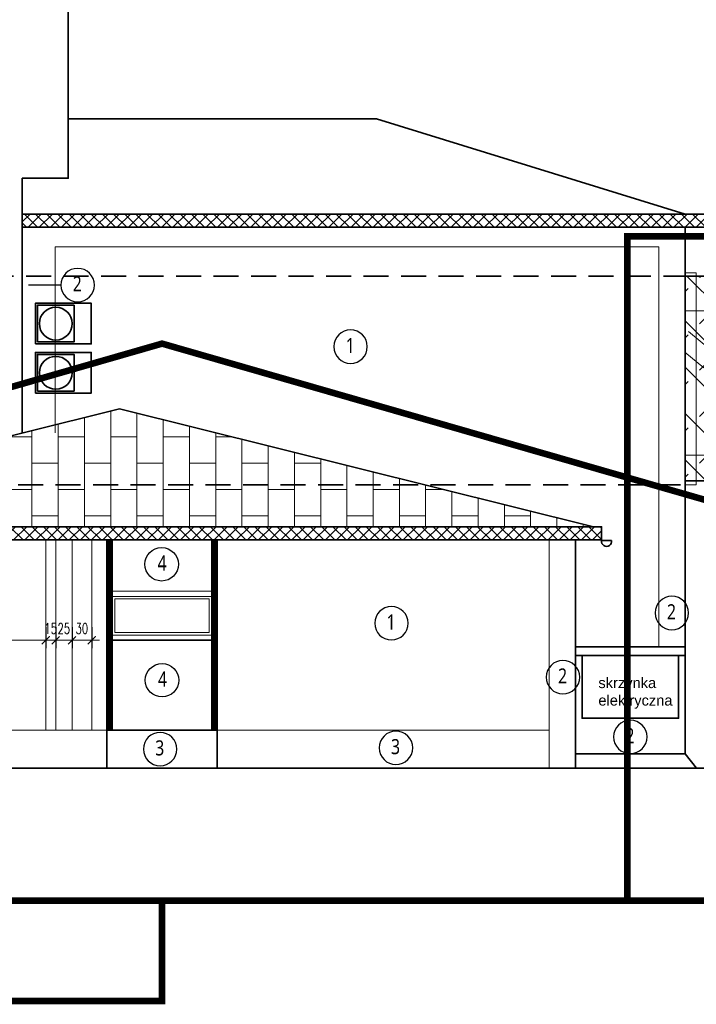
# Model space of a CAD drawing. Header units: inches. Extents: x 0 to 111471, y -105323 to 11070.
# Tile 243 of 256: x 43284 to 44315, y -20947 to -19446. Entities that reach past the tile are written whole.
import ezdxf
from ezdxf.enums import TextEntityAlignment as Align

# ---------------------------------------------------------------- set-up
doc = ezdxf.new("R2010")
doc.units = ezdxf.units.IN
doc.header["$MEASUREMENT"] = 0
doc.linetypes.add('DASHED', pattern=[19.05, 12.7, -6.35])
for name, color, linetype, lineweight in [('888 drzwi i okna', 4, 'Continuous', 0), ('888 elektryka elew', 140, 'Continuous', 0), ('888 elementy do usunięcia', 6, 'Continuous', 35), ('888 elementy isntniejące na elewacjach', 31, 'Continuous', 35), ('888 nowa attyka grafitowa', 24, 'Continuous', 35), ('888 projektowane elementy', 6, 'Continuous', 13), ('888 sciany istniejące', 2, 'Continuous', 35), ('888 wymiary', 1, 'Continuous', 0), ('Wymiary', 85, 'Continuous', 18)]:
    doc.layers.add(name, color=color, linetype=linetype, lineweight=lineweight)
doc.layers.add('888 opisy kolorow', color=11, linetype='Continuous')
doc.styles.get("Standard").update_dxf_attribs({"font": 'arial.ttf'})
doc.styles.add('TS 100_ILIARD OSIE', font='trebuc.ttf', dxfattribs={"width": 0.8, "height": 23})
doc.styles.add('TS 100_wymiary', font='romans.shx', dxfattribs={"width": 0.7, "height": 16})
doc.dimstyles.new('Dim Style 100', dxfattribs={"dimtxt": 16, "dimasz": 12, "dimexe": 12, "dimexo": 2, "dimgap": 10, "dimtad": 1, "dimdec": 0, "dimzin": 9, "dimtxsty": 'TS 100_wymiary', "dimblk": 'ARCHTICK', "dimcen": 2.5, "dimdle": 12, "dimclrd": 256, "dimclrt": 2, "dimadec": 0, "dimazin": 2, "dimtfac": 1, "dimtdec": 0, "dimtix": 1, "dimtmove": 2, "dimatfit": 3, "dimfxl": 0, "dimlwd": -1, "dimarcsym": 0})

# ---------------------------------------------------------------- blocks, each defined once
blk = doc.blocks.new('G$CC1101973')
at = {"layer": '888 drzwi i okna'}
for points in [[(-168, 75), (0, 75)], [(-168, 0), (0, 0)]]:
    blk.add_lwpolyline(points, dxfattribs=at)
for points in [[(-168, 75), (0, 75), (0, 0), (-168, 0)], [(-160, 67), (-8, 67), (-8, 8), (-160, 8)], [(-156, 63), (-12, 63), (-12, 12), (-156, 12)]]:
    blk.add_lwpolyline(points, close=True, dxfattribs=at)
blk = doc.blocks.new('oznaczenie osi')
at = {"linetype": 'ByBlock'}
blk.add_circle((0, 0), 17, dxfattribs=at)
at = {"oblique": 5, "width": 0.85}
blk.add_attdef('NR', text='', height=15, dxfattribs=at).set_placement((0, -7), align=Align.CENTER)
blk = doc.blocks.new('_ArchTick')
at = {"layer": 'Wymiary', "color": 0, "const_width": 0.15}
blk.add_lwpolyline([(-0.5, -0.5), (0.5, 0.5)], dxfattribs=at)
blk = doc.blocks.new('*D1210')
at = {"layer": '888 wymiary', "color": 0, "lineweight": -2, "ltscale": 0.01}
for p, q in [((43323.4, -20371.8), (43323.4, -20403.8)), ((43338.4, -20371.8), (43338.4, -20403.8))]:
    blk.add_line(p, q, dxfattribs=at)
at = {"layer": '888 wymiary', "ltscale": 0.01}
for p, q in [((43311.4, -20391.8), (43350.4, -20391.8)), ((43323.4, -20391.8), (43311.4, -20391.8)), ((43338.4, -20391.8), (43350.4, -20391.8))]:
    blk.add_line(p, q, dxfattribs=at)
at = {"layer": 'Defpoints', "color": 0}
for p in [(43323.4, -20347.9), (43338.4, -20347.9), (43338.4, -20391.8)]:
    blk.add_point(p, dxfattribs=at)
at = {"layer": '888 wymiary', "linetype": 'ByBlock', "xscale": 12, "yscale": 12, "zscale": 12}
blk.add_blockref('_ArchTick', (43323.4, -20391.8), dxfattribs=at)
at = {"layer": '888 wymiary', "linetype": 'ByBlock', "xscale": 12, "yscale": 12, "zscale": 12, "rotation": 180}
blk.add_blockref('_ArchTick', (43338.4, -20391.8), dxfattribs=at)
at = {"layer": '888 wymiary', "color": 2, "ltscale": 0.01, "insert": (43330.9, -20373.8), "char_height": 16, "attachment_point": 5, "style": 'TS 100_wymiary'}
blk.add_mtext('15', dxfattribs=at)
blk = doc.blocks.new('*D1211')
at = {"layer": '888 wymiary', "color": 0, "lineweight": -2, "ltscale": 0.01}
for p, q in [((43338.4, -20371.8), (43338.4, -20403.8)), ((43363.4, -20371.8), (43363.4, -20403.8))]:
    blk.add_line(p, q, dxfattribs=at)
at = {"layer": '888 wymiary', "ltscale": 0.01}
for p, q in [((43326.4, -20391.8), (43375.4, -20391.8)), ((43338.4, -20391.8), (43326.4, -20391.8)), ((43363.4, -20391.8), (43375.4, -20391.8))]:
    blk.add_line(p, q, dxfattribs=at)
at = {"layer": 'Defpoints', "color": 0}
for p in [(43338.4, -20347.9), (43363.4, -20341.9), (43363.4, -20391.8)]:
    blk.add_point(p, dxfattribs=at)
at = {"layer": '888 wymiary', "linetype": 'ByBlock', "xscale": 12, "yscale": 12, "zscale": 12}
blk.add_blockref('_ArchTick', (43338.4, -20391.8), dxfattribs=at)
at = {"layer": '888 wymiary', "linetype": 'ByBlock', "xscale": 12, "yscale": 12, "zscale": 12, "rotation": 180}
blk.add_blockref('_ArchTick', (43363.4, -20391.8), dxfattribs=at)
at = {"layer": '888 wymiary', "color": 2, "ltscale": 0.01, "insert": (43350.9, -20373.8), "char_height": 16, "attachment_point": 5, "style": 'TS 100_wymiary'}
blk.add_mtext('25', dxfattribs=at)
blk = doc.blocks.new('*D1212')
at = {"layer": '888 wymiary', "color": 0, "lineweight": -2, "ltscale": 0.01}
for p, q in [((43363.4, -20371.8), (43363.4, -20403.8)), ((43393.4, -20371.8), (43393.4, -20403.8))]:
    blk.add_line(p, q, dxfattribs=at)
at = {"layer": '888 wymiary', "ltscale": 0.01}
for p, q in [((43351.4, -20391.8), (43405.4, -20391.8)), ((43363.4, -20391.8), (43351.4, -20391.8)), ((43393.4, -20391.8), (43405.4, -20391.8))]:
    blk.add_line(p, q, dxfattribs=at)
at = {"layer": 'Defpoints', "color": 0}
for p in [(43363.4, -20341.9), (43393.4, -20336.5), (43393.4, -20391.8)]:
    blk.add_point(p, dxfattribs=at)
at = {"layer": '888 wymiary', "linetype": 'ByBlock', "xscale": 12, "yscale": 12, "zscale": 12}
blk.add_blockref('_ArchTick', (43363.4, -20391.8), dxfattribs=at)
at = {"layer": '888 wymiary', "linetype": 'ByBlock', "xscale": 12, "yscale": 12, "zscale": 12, "rotation": 180}
blk.add_blockref('_ArchTick', (43393.4, -20391.8), dxfattribs=at)
at = {"layer": '888 wymiary', "color": 2, "ltscale": 0.01, "insert": (43378.4, -20373.8), "char_height": 16, "attachment_point": 5, "style": 'TS 100_wymiary'}
blk.add_mtext('30', dxfattribs=at)
blk = doc.blocks.new('*D1213')
at = {"layer": '888 wymiary', "color": 0, "lineweight": -2, "ltscale": 0.01}
for p, q in [((43090.5, -20371.8), (43090.5, -20403.8)), ((43323.4, -20371.8), (43323.4, -20403.8))]:
    blk.add_line(p, q, dxfattribs=at)
at = {"layer": '888 wymiary', "ltscale": 0.01}
blk.add_line((43078.5, -20391.8), (43335.4, -20391.8), dxfattribs=at)
at = {"layer": 'Defpoints', "color": 0}
for p in [(43090.5, -20336.5), (43323.4, -20349), (43323.4, -20391.8)]:
    blk.add_point(p, dxfattribs=at)
at = {"layer": '888 wymiary', "linetype": 'ByBlock', "xscale": 12, "yscale": 12, "zscale": 12, "rotation": 180}
blk.add_blockref('_ArchTick', (43090.5, -20391.8), dxfattribs=at)
at = {"layer": '888 wymiary', "linetype": 'ByBlock', "xscale": 12, "yscale": 12, "zscale": 12}
blk.add_blockref('_ArchTick', (43323.4, -20391.8), dxfattribs=at)
at = {"layer": '888 wymiary', "color": 2, "ltscale": 0.01, "insert": (43207, -20373.8), "char_height": 16, "attachment_point": 5, "style": 'TS 100_wymiary'}
blk.add_mtext('233', dxfattribs=at)
blk = doc.blocks.new('G$C2D3AD5C8')
at = {"layer": '888 elementy isntniejące na elewacjach'}
for points in [[(0, -62), (85, -62), (85, 0), (0, 0)], [(3, -59), (59, -59), (59, -3), (3, -3)]]:
    blk.add_lwpolyline(points, close=True, dxfattribs=at)
at = {"layer": '888 elementy isntniejące na elewacjach', "ltscale": 0.01}
blk.add_lwpolyline([(0, -5), (0, -57)], dxfattribs=at)
blk.add_circle((31, -31), 25, dxfattribs=at)

msp = doc.modelspace()

# ---------------------------------------------------------------- hatches: boundary and pattern name
at = {"layer": '888 elementy do usunięcia'}
h = msp.add_hatch(dxfattribs=at)
h.set_pattern_fill('SCREEN', color=256, scale=100, angle=135)
h.set_pattern_definition([(225, (52434.18, 3761.54), (-5e-14, -141.42136), [76, -24]), (45, (52380.44, 3778.51), (7e-14, 141.42136), [38, -62]), (45, (52336.6, 3734.67), (7e-14, 141.42136), [38, -62]), (315, (52415.8, 3726.18), (141.42136, -6e-14), [38, -62]), (315, (52371.96, 3770.02), (141.42136, -6e-14), [38, -62]), (135, (52398.83, 3672.44), (-141.42136, 9e-14), [76, -24])])
h.paths.add_polyline_path([(44297.922, -19836.815), (45119.504, -19836.815), (45119.504, -20148.815), (44297.922, -20148.815)])
at = {"layer": '888 nowa attyka grafitowa', "linetype": 'DASHED'}
h = msp.add_hatch(dxfattribs=at)
h.set_pattern_fill('CTYSQST', color=256, angle=45)
h.set_pattern_definition([(45, (42667.281, -27518.985), (-8.485281, 8.485281), []), (135, (42667.281, -27518.985), (-8.485281, -8.485281), [])])
h.paths.add_polyline_path([(43287.535, -19742.179), (43287.535, -19762.179), (44332.922, -19762.179), (44332.922, -19742.179)])
h = msp.add_hatch(dxfattribs=at)
h.set_pattern_fill('CTYSQST', color=256, angle=45)
h.set_pattern_definition([(45, (42560.281, -27995.62), (-8.485281, 8.485281), []), (135, (42560.281, -27995.62), (-8.485281, -8.485281), [])])
h.paths.add_polyline_path([(42700.535, -20218.815), (42700.535, -20238.815), (44170.535, -20238.815), (44170.535, -20218.815)])
at = {"layer": '888 projektowane elementy', "ltscale": 0.01}
h = msp.add_hatch(dxfattribs=at)
h.set_pattern_fill('AR-B816', color=256, scale=5, angle=90)
h.set_pattern_definition([(90, (41782.28, -26801.9), (-40, 2e-15), []), (180, (41782.28, -26801.9), (-40, -40), [40, -40])])
h.paths.add_polyline_path([(42713.035, -20218.815), (43435.535, -20038.815), (44158.035, -20218.815)])

# ---------------------------------------------------------------- linework, layer by layer
at = {"layer": '888 elektryka elew', "color": 3, "ltscale": 2, "const_width": 10}
msp.add_lwpolyline([(44209.646, -19776.289), (45180.467, -19776.289), (45180.467, -20788.77), (44209.646, -20788.77)], close=True, dxfattribs=at)
at = {"layer": '888 elektryka elew', "color": 1, "ltscale": 2, "const_width": 10}
msp.add_lwpolyline([(42654.861, -20183.027), (43500.535, -19939.623), (44346.209, -20183.027), (44346.209, -20788.77), (42654.861, -20788.77)], close=True, dxfattribs=at)
at = {"layer": '888 elektryka elew', "linetype": 'DASHED', "ltscale": 2, "const_width": 10}
for points in [[(43420.976, -20238.815), (43420.976, -20529.921)], [(43580.094, -20238.815), (43580.094, -20529.921)]]:
    msp.add_lwpolyline(points, dxfattribs=at)
at = {"layer": '888 elektryka elew', "color": 1, "ltscale": 2, "const_width": 10}
msp.add_lwpolyline([(39752.146, -20788.77), (39752.146, -20941.596), (43500.535, -20941.596), (43500.535, -20788.77)], dxfattribs=at)
at = {"layer": '888 elementy isntniejące na elewacjach', "ltscale": 0.01}
msp.add_lwpolyline([(44130.535, -20415.094), (44297.922, -20415.094)], dxfattribs=at)
msp.add_lwpolyline([(44140.649, -20415.094), (44287.809, -20415.094), (44287.809, -20510.564), (44140.649, -20510.564)], close=True, dxfattribs=at)
at = {"layer": '888 nowa attyka grafitowa'}
msp.add_lwpolyline([(43287.535, -19762.179), (44297.922, -19762.179)], dxfattribs=at)
at = {"layer": '888 opisy kolorow', "ltscale": 0.01}
msp.add_lwpolyline([(43346.396, -19850.418), (43297.123, -19850.418)], dxfattribs=at)
msp.add_lwpolyline([(43346.396, -19850.418), (43297.123, -19850.418)], dxfattribs=at)
at = {"layer": '888 projektowane elementy'}
for points in [[(43887.535, -19762.179), (44257.922, -19762.179)], [(44257.922, -19792.179), (44257.922, -20401.527)], [(44297.922, -20154.815), (44314.402, -20154.815), (44314.402, -19831.815), (44297.922, -19831.815)], [(44297.922, -20154.815), (44314.402, -20154.815), (44314.402, -19831.815), (44297.922, -19831.815)], [(44297.922, -20154.815), (44314.402, -20154.815), (44314.402, -19831.815), (44297.922, -19831.815)], [(44297.922, -20154.815), (44314.402, -20154.815), (44314.402, -19831.815), (44297.922, -19831.815)], [(45119.504, -19889.815), (44297.922, -19889.815)], [(44297.922, -20109.815), (45119.504, -20109.815)], [(43323.429, -20238.815), (43323.429, -20528.815), (43338.429, -20528.815), (43338.429, -20238.815)], [(43363.429, -20238.815), (43363.429, -20528.815), (43393.429, -20528.815), (43393.429, -20238.815)], [(44090.535, -20586.815), (44090.535, -20248.815), (44090.535, -20238.815)]]:
    msp.add_lwpolyline(points, dxfattribs=at)
msp.add_lwpolyline([(44257.922, -19762.179), (44257.922, -19762.179)], close=True, dxfattribs=at)
at = {"layer": '888 projektowane elementy', "ltscale": 0.01}
for points in [[(43337.535, -20075.687), (43337.535, -19792.179), (44257.922, -19792.179)], [(44302.8, -19921.321), (44359.26, -19967.706)], [(44297.37, -19952.736), (44326.421, -19976.603)], [(42713.035, -20218.815), (43435.535, -20038.815), (44158.035, -20218.815), (42713.035, -20218.815)], [(43416.535, -20528.815), (42780.535, -20528.815)], [(43584.535, -20528.815), (44090.535, -20528.815)]]:
    msp.add_lwpolyline(points, dxfattribs=at)
for points in [[(42780.535, -20238.815), (43416.535, -20238.815), (43416.535, -20528.815), (42780.535, -20528.815)], [(43584.535, -20238.815), (44090.535, -20238.815), (44090.535, -20528.815), (43584.535, -20528.815)]]:
    msp.add_lwpolyline(points, close=True, dxfattribs=at)
at = {"layer": '888 sciany istniejące'}
for points in [[(43002.535, -19025.094), (43357.535, -19025.094), (43357.535, -19687.682)], [(43287.535, -19762.179), (43287.535, -19687.682), (43357.535, -19687.682), (43357.535, -19597.179)], [(43357.535, -19687.682), (43357.535, -19597.179), (43827.535, -19597.179), (44297.922, -19742.179)], [(44297.922, -19742.179), (43287.535, -19742.179)], [(44297.922, -19762.179), (44332.922, -19762.179), (44332.922, -19742.179), (44297.922, -19742.179)], [(43317.535, -19762.179), (43287.535, -19762.179), (43287.535, -20075.687)], [(43287.535, -19762.179), (44297.922, -19762.179), (44297.922, -20565.094)], [(44297.922, -19836.815), (45119.504, -19836.815)], [(43435.535, -20038.815), (42713.035, -20218.815)], [(43435.535, -20038.815), (44158.035, -20218.815)], [(45119.504, -20148.815), (44297.922, -20148.815)], [(44297.922, -20155.094), (44297.922, -20565.094), (44130.535, -20565.094), (44130.535, -20586.815)], [(44158.035, -20218.815), (42713.035, -20218.815)], [(44130.535, -20586.815), (44130.535, -20248.815), (44130.535, -20238.815), (44170.535, -20238.815), (44170.535, -20218.815), (44158.035, -20218.815)], [(44130.535, -20238.815), (42740.535, -20238.815)], [(42740.535, -20586.815), (43416.535, -20586.815), (43416.535, -20238.815)], [(44130.535, -20586.815), (43584.535, -20586.815), (43584.535, -20238.815)], [(44170.568, -20239.666), (44182.568, -20239.666)], [(44170.568, -20239.666), (44185.568, -20239.666)], [(44130.535, -20586.815), (44130.535, -20248.815)], [(43416.535, -20391.815), (43584.535, -20391.815)], [(44130.535, -20401.527), (44297.922, -20401.527)], [(43584.535, -20586.815), (43584.535, -20528.815), (43416.535, -20528.815)], [(44315.29, -20586.815), (44297.922, -20565.094)], [(44130.535, -20586.815), (42740.535, -20586.815)], [(44130.535, -20586.815), (46183.641, -20586.815)]]:
    msp.add_lwpolyline(points, dxfattribs=at)
at = {"layer": '888 sciany istniejące', "linetype": 'DASHED', "ltscale": 3}
for points in [[(43007.535, -19836.815), (44297.922, -19836.815)], [(42995.355, -20155.094), (44297.922, -20155.094)]]:
    msp.add_lwpolyline(points, dxfattribs=at)
at = {"layer": '888 sciany istniejące'}
msp.add_arc((44178.068, -20241.166), 7.649, 168.690068, 11.309932, dxfattribs=at)

# ---------------------------------------------------------------- block references
at = {"layer": '888 elementy isntniejące na elewacjach', "ltscale": 0.01}
for p in [(43307.535, -19878.152), (43307.535, -19953.032)]:
    msp.add_blockref('G$C2D3AD5C8', p, dxfattribs=at)
at = {"layer": '888 opisy kolorow'}
ref = msp.add_blockref('oznaczenie osi', (43371.896, -19850.418), dxfattribs=dict(at, xscale=-1.5, yscale=1.5, zscale=1.5, rotation=89.99999999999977))
ref.add_attrib('NR', '2', dxfattribs={"layer": '0', "height": 23, "style": 'TS 100_ILIARD OSIE', "width": 0.8}).set_placement((43371.3, -19866.954), align=Align.BOTTOM_CENTER)
ref = msp.add_blockref('oznaczenie osi', (43371.896, -19850.418), dxfattribs=dict(at, xscale=-1.5, yscale=1.5, zscale=1.5, rotation=89.99999999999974))
ref.add_attrib('NR', '2', dxfattribs={"layer": '0', "height": 23, "style": 'TS 100_ILIARD OSIE', "width": 0.8}).set_placement((43371.3, -19866.954), align=Align.BOTTOM_CENTER)
ref = msp.add_blockref('oznaczenie osi', (43787.918, -19944.272), dxfattribs=dict(at, xscale=-1.5, yscale=1.5, zscale=1.5, rotation=89.99999999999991))
ref.add_attrib('NR', '1', dxfattribs={"layer": '0', "height": 23, "style": 'TS 100_ILIARD OSIE', "width": 0.8}).set_placement((43787.322, -19960.808), align=Align.BOTTOM_CENTER)
ref = msp.add_blockref('oznaczenie osi', (43499.921, -20275.936), dxfattribs=dict(at, xscale=1.5, yscale=1.5, zscale=1.5, rotation=270.0000000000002))
ref.add_attrib('NR', '4', dxfattribs={"layer": '0', "height": 23, "style": 'TS 100_ILIARD OSIE', "width": 0.8}).set_placement((43500.517, -20292.471), align=Align.BOTTOM_CENTER)
ref = msp.add_blockref('oznaczenie osi', (44277.584, -20350.157), dxfattribs=dict(at, xscale=-1.5, yscale=1.5, zscale=1.5, rotation=89.99999999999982))
ref.add_attrib('NR', '2', dxfattribs={"layer": '0', "height": 23, "style": 'TS 100_ILIARD OSIE', "width": 0.8}).set_placement((44276.988, -20366.692), align=Align.BOTTOM_CENTER)
ref = msp.add_blockref('oznaczenie osi', (43850.234, -20365.764), dxfattribs=dict(at, xscale=-1.5, yscale=1.5, zscale=1.5, rotation=89.99999999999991))
ref.add_attrib('NR', '1', dxfattribs={"layer": '0', "height": 23, "style": 'TS 100_ILIARD OSIE', "width": 0.8}).set_placement((43849.638, -20382.3), align=Align.BOTTOM_CENTER)
ref = msp.add_blockref('oznaczenie osi', (44111.591, -20447.999), dxfattribs=dict(at, xscale=-1.5, yscale=1.5, zscale=1.5, rotation=89.99999999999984))
ref.add_attrib('NR', '2', dxfattribs={"layer": '0', "height": 23, "style": 'TS 100_ILIARD OSIE', "width": 0.8}).set_placement((44110.995, -20464.535), align=Align.BOTTOM_CENTER)
ref = msp.add_blockref('oznaczenie osi', (43500.535, -20452.7), dxfattribs=dict(at, xscale=1.5, yscale=1.5, zscale=1.5, rotation=270.0000000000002))
ref.add_attrib('NR', '4', dxfattribs={"layer": '0', "height": 23, "style": 'TS 100_ILIARD OSIE', "width": 0.8}).set_placement((43501.131, -20469.236), align=Align.BOTTOM_CENTER)
ref = msp.add_blockref('oznaczenie osi', (44214.229, -20539.043), dxfattribs=dict(at, xscale=-1.5, yscale=1.5, zscale=1.5, rotation=89.9999999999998))
ref.add_attrib('NR', '2', dxfattribs={"layer": '0', "height": 23, "style": 'TS 100_ILIARD OSIE', "width": 0.8}).set_placement((44213.632, -20555.578), align=Align.BOTTOM_CENTER)
ref = msp.add_blockref('oznaczenie osi', (43497.623, -20557.666), dxfattribs=dict(at, xscale=-1.5, yscale=1.5, zscale=1.5, rotation=89.99999999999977))
ref.add_attrib('NR', '3', dxfattribs={"layer": '0', "height": 23, "style": 'TS 100_ILIARD OSIE', "width": 0.8}).set_placement((43497.026, -20574.201), align=Align.BOTTOM_CENTER)
ref = msp.add_blockref('oznaczenie osi', (43857.044, -20555.702), dxfattribs=dict(at, xscale=-1.5, yscale=1.5, zscale=1.5, rotation=89.99999999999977))
ref.add_attrib('NR', '3', dxfattribs={"layer": '0', "height": 23, "style": 'TS 100_ILIARD OSIE', "width": 0.8}).set_placement((43856.448, -20572.237), align=Align.BOTTOM_CENTER)
at = {"layer": '888 sciany istniejące'}
msp.add_blockref('G$CC1101973', (43584.535, -20391.815), dxfattribs=at)

# ---------------------------------------------------------------- texts
at = {"layer": '888 elementy isntniejące na elewacjach', "ltscale": 0.01, "insert": (44165.548, -20448.639), "char_height": 16, "width": 183.55281, "attachment_point": 1}
msp.add_mtext('skrzynka elektryczna', dxfattribs=at)

# ---------------------------------------------------------------- dimensions: what is measured, and where the dimension line sits
at = {"layer": '888 wymiary', "ltscale": 0.01}
dim = msp.add_linear_dim(base=(43323.429, -20391.808), p1=(43090.535, -20336.489), p2=(43323.429, -20348.992), dimstyle='Dim Style 100', override={"dimtxsty": 'TS 100_wymiary'}, dxfattribs=at)
dim.commit()
dim.dimension.update_dxf_attribs({"geometry": '*D1213', "text_midpoint": (43206.982, -20373.808)})
for base, p1, p2, picture, middle in [((43338.429, -20391.808), (43323.429, -20347.899), (43338.429, -20347.899), '*D1210', (43330.929, -20373.808)), ((43363.429, -20391.808), (43338.429, -20347.899), (43363.429, -20341.905), '*D1211', (43350.929, -20373.808)), ((43393.429, -20391.808), (43363.429, -20341.905), (43393.429, -20336.489), '*D1212', (43378.429, -20373.808))]:
    dim = msp.add_linear_dim(base=base, p1=p1, p2=p2, dimstyle='Dim Style 100', dxfattribs=at)
    dim.commit()
    dim.dimension.update_dxf_attribs({"geometry": picture, "text_midpoint": middle})

doc.saveas('drawing.dxf')
